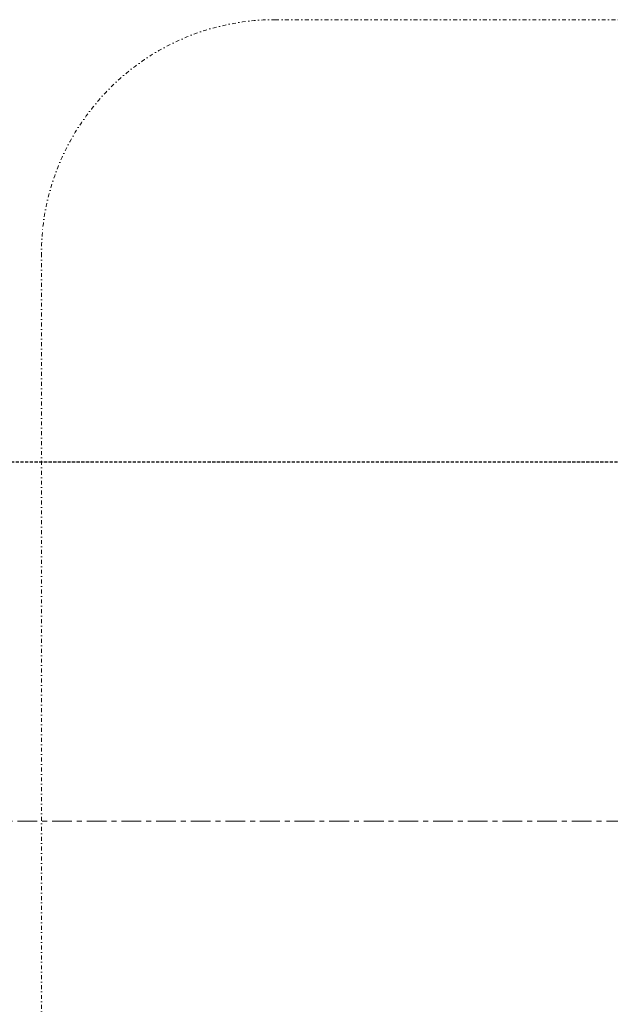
# Model space of a CAD drawing. Header units: millimetres. Extents: x -21522 to 77796, y -25697 to 15217.
# Tile 115 of 256: x -5029 to -4650, y 11496 to 12128. Entities that reach past the tile are written whole.
import ezdxf

# ---------------------------------------------------------------- set-up
doc = ezdxf.new("R2010")
doc.units = ezdxf.units.MM
for name, pattern in [('Caché', [3, 2, -1]), ('Ligne de quadrillage', [22.225, 12.7, -3.175, 3.175, -3.175]), ('Tiret point', [6.25, 2.5, -1.875, 0, -1.875])]:
    doc.linetypes.add(name, pattern=pattern)
for name, color, linetype, lineweight in [('A-ANNO-SYMB', 150, 'Continuous', 9), ('A-DETL', 90, 'Continuous', 70), ('S-GRID', 1, 'Continuous', 9)]:
    doc.layers.add(name, color=color, linetype=linetype, lineweight=lineweight)

msp = doc.modelspace()

# ---------------------------------------------------------------- linework, layer by layer
at = {"layer": 'A-ANNO-SYMB', "linetype": 'Tiret point'}
for p, q in [((3627.77, 12128.2), (-4864.57, 12128.2)), ((-5014.57, 11978.2), (-5014.57, 11117.96))]:
    msp.add_line(p, q, dxfattribs=at)
msp.add_arc((-4864.57, 11978.2), 150, 90, 180, dxfattribs=at)
at = {"layer": 'A-DETL', "linetype": 'Caché', "lineweight": 25}
msp.add_line((-4642.01, 11843.98), (-11692.01, 11843.98), dxfattribs=at)
at = {"layer": 'S-GRID', "linetype": 'Ligne de quadrillage'}
msp.add_line((24853.15, 11613.48), (-13724.02, 11613.48), dxfattribs=at)

doc.saveas('drawing.dxf')
